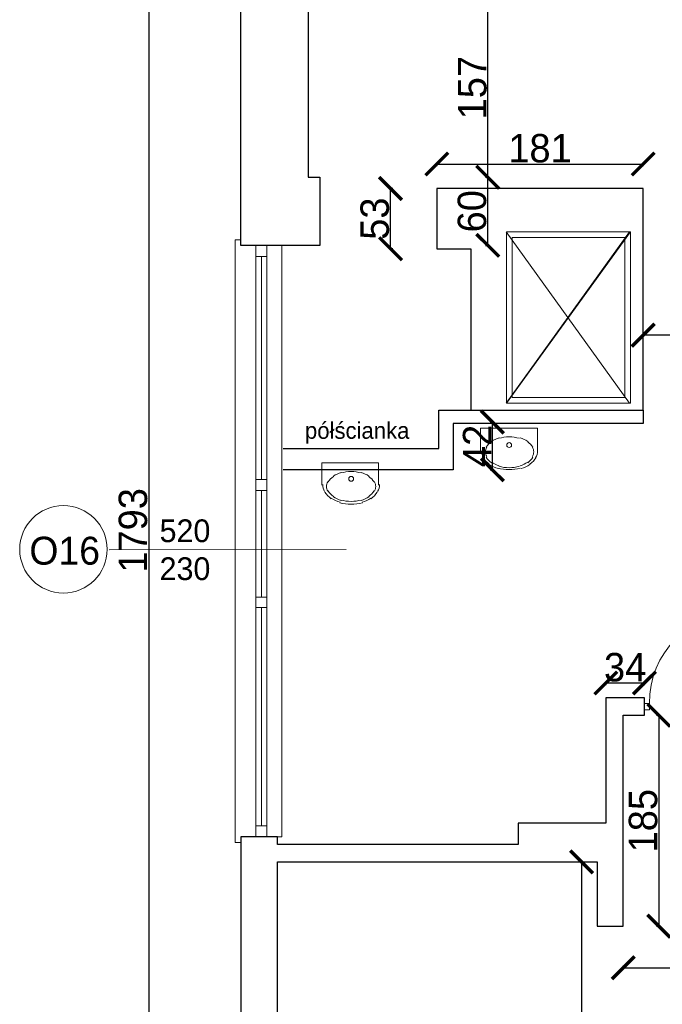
# Model space of a CAD drawing. Header units: centimetres. Extents: x -17621 to 77377, y -18613 to 66.
# Tile 42 of 173: x 6630 to 7195, y -16581 to -15716. Entities that reach past the tile are written whole.
import ezdxf

# ---------------------------------------------------------------- set-up
doc = ezdxf.new("R2010")
doc.units = ezdxf.units.CM
doc.layers.add('0-wymiarowanie rys.CAD', color=5, linetype='Continuous', lineweight=0, true_color=0x0000ff)
for name, color, linetype, lineweight in [('a_drzwi i okna', 2, 'Continuous', 0), ('a_inwentaryzacja', 141, 'Continuous', 0), ('a_wymiarowanie', 211, 'Continuous', 0), ('drzwi', 2, 'Continuous', 0), ('pomieszczenia', 191, 'Continuous', 5)]:
    doc.layers.add(name, color=color, linetype=linetype, lineweight=lineweight)
for name, color, linetype in [('PDF2_A310 STOLARKA ZEWNĘTRZNA', 7, 'Continuous'), ('PDF2_A720 MEBLE', 7, 'Continuous'), ('PDF2_WIDOKOWA', 7, 'Continuous'), ('PDF3_WIDOKOWA', 7, 'Continuous')]:
    doc.layers.add(name, color=color, linetype=linetype)
doc.styles.add('PDF Century Gothic', font='GOTHIC.TTF')
doc.dimstyles.new('ISO-25', dxfattribs={"dimtxt": 25, "dimasz": 20, "dimexe": 0.6, "dimexo": 0.375, "dimtad": 1, "dimdec": 0, "dimtxsty": 'PDF Century Gothic', "dimblk": 'ARCHTICK', "dimcen": 2.5, "dimadec": 1, "dimazin": 0, "dimtfac": 1, "dimtdec": 0, "dimtmove": 0, "dimatfit": 3, "dimldrblk": 'ARCHTICK', "dimfxl": 2, "dimfxlon": 1, "dimarcsym": 0})

# ---------------------------------------------------------------- blocks, each defined once
blk = doc.blocks.new('_ArchTick')
at = {"color": 0, "linetype": 'ByBlock', "const_width": 0.15}
blk.add_lwpolyline([(-0.5, -0.5), (0.5, 0.5)], dxfattribs=at)
blk = doc.blocks.new('*D474')
at = {"layer": 'a_wymiarowanie', "color": 0, "lineweight": -2, "transparency": 16777216}
for p, q in [((7039.35, -15854.23), (7041.95, -15854.23)), ((7041.35, -15914.11), (7041.35, -15854.23)), ((7039.35, -15914.11), (7041.95, -15914.11))]:
    blk.add_line(p, q, dxfattribs=at)
at = {"layer": 'Defpoints', "color": 0, "transparency": 16777216}
for p in [(6893.7, -15854.23), (7041.35, -15854.23), (6893.7, -15914.11)]:
    blk.add_point(p, dxfattribs=at)
at = {"layer": 'a_wymiarowanie', "color": 0, "lineweight": -2, "transparency": 16777216, "xscale": 20, "yscale": 20, "zscale": 20}
for p, rotation in [((7041.35, -15854.23), 90), ((7041.35, -15914.11), 270)]:
    blk.add_blockref('_ArchTick', p, dxfattribs=dict(at, rotation=rotation))
at = {"layer": 'a_wymiarowanie', "color": 0, "lineweight": 0, "transparency": 16777216, "insert": (7027.6, -15884.17), "char_height": 25, "attachment_point": 5, "rotation": 90, "style": 'PDF Century Gothic'}
blk.add_mtext('60', dxfattribs=at)
blk = doc.blocks.new('*D475')
at = {"layer": 'a_wymiarowanie', "color": 0, "lineweight": -2, "transparency": 16777216}
for p, q in [((7039.35, -15696.76), (7041.95, -15696.76)), ((7041.35, -15854.23), (7041.35, -15696.76)), ((7039.35, -15854.23), (7041.95, -15854.23))]:
    blk.add_line(p, q, dxfattribs=at)
at = {"layer": 'Defpoints', "color": 0, "transparency": 16777216}
for p in [(6883.54, -15696.76), (7041.35, -15696.76), (6893.7, -15854.23)]:
    blk.add_point(p, dxfattribs=at)
at = {"layer": 'a_wymiarowanie', "color": 0, "lineweight": -2, "transparency": 16777216, "xscale": 20, "yscale": 20, "zscale": 20}
for p, rotation in [((7041.35, -15696.76), 90), ((7041.35, -15854.23), 270)]:
    blk.add_blockref('_ArchTick', p, dxfattribs=dict(at, rotation=rotation))
at = {"layer": 'a_wymiarowanie', "color": 0, "lineweight": 0, "transparency": 16777216, "insert": (7027.92, -15775.49), "char_height": 25, "attachment_point": 5, "rotation": 90, "style": 'PDF Century Gothic'}
blk.add_mtext('157', dxfattribs=at)
blk = doc.blocks.new('*D490')
at = {"layer": 'a_wymiarowanie', "color": 0, "lineweight": -2, "transparency": 16777216}
for p, q in [((6996.6, -15844.63), (6996.6, -15842.03)), ((7177.94, -15844.63), (7177.94, -15842.03)), ((6996.6, -15842.63), (7177.94, -15842.63))]:
    blk.add_line(p, q, dxfattribs=at)
at = {"layer": 'Defpoints', "color": 0, "transparency": 16777216}
for p in [(7177.94, -15842.63), (6996.6, -15864.16), (7177.94, -15864.16)]:
    blk.add_point(p, dxfattribs=at)
at = {"layer": 'a_wymiarowanie', "color": 0, "lineweight": -2, "transparency": 16777216, "xscale": 20, "yscale": 20, "zscale": 20, "rotation": 180}
blk.add_blockref('_ArchTick', (6996.6, -15842.63), dxfattribs=at)
at = {"layer": 'a_wymiarowanie', "color": 0, "lineweight": -2, "transparency": 16777216, "xscale": 20, "yscale": 20, "zscale": 20}
blk.add_blockref('_ArchTick', (7177.94, -15842.63), dxfattribs=at)
at = {"layer": 'a_wymiarowanie', "color": 0, "lineweight": 0, "transparency": 16777216, "insert": (7087.27, -15828.87), "char_height": 25, "attachment_point": 5, "style": 'PDF Century Gothic'}
blk.add_mtext('181', dxfattribs=at)
blk = doc.blocks.new('*D491')
at = {"layer": 'a_wymiarowanie', "color": 0, "lineweight": -2, "transparency": 16777216}
for p, q in [((6957.89, -15864.16), (6955.29, -15864.16)), ((6955.89, -15917.11), (6955.89, -15864.16)), ((6957.89, -15917.11), (6955.29, -15917.11))]:
    blk.add_line(p, q, dxfattribs=at)
at = {"layer": 'Defpoints', "color": 0, "transparency": 16777216}
for p in [(6955.89, -15864.16), (6970.6, -15864.16), (6996.6, -15917.11)]:
    blk.add_point(p, dxfattribs=at)
at = {"layer": 'a_wymiarowanie', "color": 0, "lineweight": -2, "transparency": 16777216, "xscale": 20, "yscale": 20, "zscale": 20}
for p, rotation in [((6955.89, -15864.16), 90), ((6955.89, -15917.11), 270)]:
    blk.add_blockref('_ArchTick', p, dxfattribs=dict(at, rotation=rotation))
at = {"layer": 'a_wymiarowanie', "color": 0, "lineweight": 0, "transparency": 16777216, "insert": (6942.13, -15890.64), "char_height": 25, "attachment_point": 5, "rotation": 90, "style": 'PDF Century Gothic'}
blk.add_mtext('53', dxfattribs=at)
blk = doc.blocks.new('*D492')
at = {"layer": 'a_wymiarowanie', "color": 0, "lineweight": -2, "transparency": 16777216}
for p, q in [((7177.94, -15995.06), (7177.94, -15992.46)), ((7275.55, -15993.06), (7177.94, -15993.06)), ((7275.55, -15995.06), (7275.55, -15992.46))]:
    blk.add_line(p, q, dxfattribs=at)
at = {"layer": 'Defpoints', "color": 0, "transparency": 16777216}
for p in [(7177.94, -15993.06), (7177.94, -16017.49), (7275.55, -16017.49)]:
    blk.add_point(p, dxfattribs=at)
at = {"layer": 'a_wymiarowanie', "color": 0, "lineweight": -2, "transparency": 16777216, "xscale": 20, "yscale": 20, "zscale": 20, "rotation": 180}
blk.add_blockref('_ArchTick', (7177.94, -15993.06), dxfattribs=at)
at = {"layer": 'a_wymiarowanie', "color": 0, "lineweight": -2, "transparency": 16777216, "xscale": 20, "yscale": 20, "zscale": 20}
blk.add_blockref('_ArchTick', (7275.55, -15993.06), dxfattribs=at)
at = {"layer": 'a_wymiarowanie', "color": 0, "lineweight": 0, "transparency": 16777216, "insert": (7226.74, -15979.31), "char_height": 25, "attachment_point": 5, "style": 'PDF Century Gothic'}
blk.add_mtext('98', dxfattribs=at)
blk = doc.blocks.new('*D147')
at = {"layer": 'a_wymiarowanie', "color": 0, "lineweight": -2, "transparency": 16777216}
for p, q in [((7043.42, -16069.43), (7046.02, -16069.43)), ((7045.42, -16111.46), (7045.42, -16069.43)), ((7043.42, -16111.46), (7046.02, -16111.46))]:
    blk.add_line(p, q, dxfattribs=at)
at = {"layer": 'Defpoints', "color": 0, "transparency": 16777216}
for p in [(7011.06, -16069.43), (7045.42, -16069.43), (7011.06, -16111.46)]:
    blk.add_point(p, dxfattribs=at)
at = {"layer": 'a_wymiarowanie', "color": 0, "lineweight": -2, "transparency": 16777216, "xscale": 20, "yscale": 20, "zscale": 20}
for p, rotation in [((7045.42, -16069.43), 90), ((7045.42, -16111.46), 270)]:
    blk.add_blockref('_ArchTick', p, dxfattribs=dict(at, rotation=rotation))
at = {"layer": 'a_wymiarowanie', "color": 0, "lineweight": 0, "transparency": 16777216, "insert": (7031.98, -16090.45), "char_height": 25, "attachment_point": 5, "rotation": 90, "style": 'PDF Century Gothic'}
blk.add_mtext('42', dxfattribs=at)
blk = doc.blocks.new('*D555')
at = {"layer": 'a_wymiarowanie', "color": 0, "lineweight": -2, "transparency": 16777216}
for p, q in [((7189.72, -16327.28), (7192.32, -16327.28)), ((7191.72, -16327.28), (7191.72, -16512.7)), ((7189.72, -16512.7), (7192.32, -16512.7))]:
    blk.add_line(p, q, dxfattribs=at)
at = {"layer": 'Defpoints', "color": 0, "transparency": 16777216}
for p in [(7160.4, -16327.28), (7160.4, -16512.7), (7191.72, -16512.7)]:
    blk.add_point(p, dxfattribs=at)
at = {"layer": 'a_wymiarowanie', "color": 0, "lineweight": -2, "transparency": 16777216, "xscale": 20, "yscale": 20, "zscale": 20}
for p, rotation in [((7191.72, -16327.28), 90), ((7191.72, -16512.7), 270)]:
    blk.add_blockref('_ArchTick', p, dxfattribs=dict(at, rotation=rotation))
at = {"layer": 'a_wymiarowanie', "color": 0, "lineweight": 0, "transparency": 16777216, "insert": (7177.97, -16419.99), "char_height": 25, "attachment_point": 5, "rotation": 90, "style": 'PDF Century Gothic'}
blk.add_mtext('185', dxfattribs=at)
blk = doc.blocks.new('*D556')
at = {"layer": 'a_wymiarowanie', "color": 0, "lineweight": -2, "transparency": 16777216}
for p, q in [((7145.16, -16300.9), (7145.16, -16298.3)), ((7145.16, -16298.9), (7179.03, -16298.9)), ((7179.03, -16300.9), (7179.03, -16298.3))]:
    blk.add_line(p, q, dxfattribs=at)
at = {"layer": 'Defpoints', "color": 0, "transparency": 16777216}
for p in [(7179.03, -16298.9), (7145.16, -16312.04), (7179.03, -16312.04)]:
    blk.add_point(p, dxfattribs=at)
at = {"layer": 'a_wymiarowanie', "color": 0, "lineweight": -2, "transparency": 16777216, "xscale": 20, "yscale": 20, "zscale": 20, "rotation": 180}
blk.add_blockref('_ArchTick', (7145.16, -16298.9), dxfattribs=at)
at = {"layer": 'a_wymiarowanie', "color": 0, "lineweight": -2, "transparency": 16777216, "xscale": 20, "yscale": 20, "zscale": 20}
blk.add_blockref('_ArchTick', (7179.03, -16298.9), dxfattribs=at)
at = {"layer": 'a_wymiarowanie', "color": 0, "lineweight": 0, "transparency": 16777216, "insert": (7162.1, -16285.15), "char_height": 25, "attachment_point": 5, "style": 'PDF Century Gothic'}
blk.add_mtext('34', dxfattribs=at)
blk = doc.blocks.new('*D148')
at = {"layer": 'a_wymiarowanie', "color": 0, "lineweight": -2, "transparency": 16777216}
for p, q in [((7160.4, -16547.29), (7160.4, -16549.89)), ((7160.4, -16549.29), (7492.29, -16549.29)), ((7492.29, -16547.29), (7492.29, -16549.89))]:
    blk.add_line(p, q, dxfattribs=at)
at = {"layer": 'Defpoints', "color": 0, "transparency": 16777216}
for p in [(7160.4, -16327.28), (7492.29, -16330.22), (7492.29, -16549.29)]:
    blk.add_point(p, dxfattribs=at)
at = {"layer": 'a_wymiarowanie', "color": 0, "lineweight": -2, "transparency": 16777216, "xscale": 20, "yscale": 20, "zscale": 20, "rotation": 180}
blk.add_blockref('_ArchTick', (7160.4, -16549.29), dxfattribs=at)
at = {"layer": 'a_wymiarowanie', "color": 0, "lineweight": -2, "transparency": 16777216, "xscale": 20, "yscale": 20, "zscale": 20}
blk.add_blockref('_ArchTick', (7492.29, -16549.29), dxfattribs=at)
at = {"layer": 'a_wymiarowanie', "color": 0, "lineweight": 0, "transparency": 16777216, "insert": (7326.35, -16535.54), "char_height": 25, "attachment_point": 5, "style": 'PDF Century Gothic'}
blk.add_mtext('332', dxfattribs=at)
blk = doc.blocks.new('*D753')
at = {"layer": 'a_wymiarowanie', "color": 0, "linetype": 'Continuous', "lineweight": -2, "transparency": 16777216}
for p, q in [((7121.85, -16456.19), (7124.45, -16456.19)), ((7123.85, -16456.19), (7123.85, -17029.17)), ((7121.85, -17029.17), (7124.45, -17029.17))]:
    blk.add_line(p, q, dxfattribs=at)
at = {"layer": 'Defpoints', "color": 0, "linetype": 'Continuous', "transparency": 16777216}
for p in [(6856.45, -16456.19), (6856.45, -17029.17), (7123.85, -17029.17)]:
    blk.add_point(p, dxfattribs=at)
at = {"layer": 'a_wymiarowanie', "color": 0, "linetype": 'Continuous', "lineweight": -2, "transparency": 16777216, "xscale": 20, "yscale": 20, "zscale": 20}
for p, rotation in [((7123.85, -16456.19), 90), ((7123.85, -17029.17), 270)]:
    blk.add_blockref('_ArchTick', p, dxfattribs=dict(at, rotation=rotation))
at = {"layer": 'a_wymiarowanie', "color": 0, "linetype": 'Continuous', "lineweight": 0, "transparency": 16777216, "insert": (7110.09, -16742.68), "char_height": 25, "attachment_point": 5, "rotation": 90, "style": 'PDF Century Gothic'}
blk.add_mtext('573', dxfattribs=at)
blk = doc.blocks.new('*D1080')
at = {"layer": '0-wymiarowanie rys.CAD', "color": 0, "linetype": 'Continuous', "lineweight": -2, "transparency": 16777216}
for p, q in [((6745.42, -15268.11), (6742.82, -15268.11)), ((6743.42, -15268.11), (6743.42, -17061.34)), ((6745.42, -17061.34), (6742.82, -17061.34))]:
    blk.add_line(p, q, dxfattribs=at)
at = {"layer": 'Defpoints', "color": 0, "linetype": 'Continuous', "transparency": 16777216}
for p in [(6824.28, -15268.11), (6743.42, -17061.34), (6824.28, -17061.34)]:
    blk.add_point(p, dxfattribs=at)
at = {"layer": '0-wymiarowanie rys.CAD', "color": 0, "linetype": 'Continuous', "lineweight": -2, "transparency": 16777216, "xscale": 20, "yscale": 20, "zscale": 20}
for p, rotation in [((6743.42, -15268.11), 90), ((6743.42, -17061.34), 270)]:
    blk.add_blockref('_ArchTick', p, dxfattribs=dict(at, rotation=rotation))
at = {"layer": '0-wymiarowanie rys.CAD', "color": 0, "linetype": 'Continuous', "transparency": 16777216, "insert": (6729.66, -16164.73), "char_height": 25, "attachment_point": 5, "rotation": 90, "style": 'PDF Century Gothic'}
blk.add_mtext('1793', dxfattribs=at)

msp = doc.modelspace()

# ---------------------------------------------------------------- linework, layer by layer
at = {"layer": 'a_drzwi i okna'}
msp.add_line((6708.73, -16181.94), (6917.04, -16181.41), dxfattribs=at)
msp.add_circle((6668.43, -16181.37), 38.43, dxfattribs=at)
at = {"layer": 'a_inwentaryzacja', "lineweight": 25}
for points in [[(6867.46, -15300.28), (6864.07, -15300.28), (6864.07, -15350.24), (6882.7, -15350.24), (6882.7, -15409.5), (6987.68, -15409.5), (6987.68, -15516.18), (6950.43, -15516.18), (6950.43, -15614.09), (6863.22, -15614.09), (6863.22, -15696.76), (6883.54, -15696.76), (6883.54, -15854.23), (6893.7, -15854.23), (6893.7, -15914.11), (6824.28, -15914.11), (6824.28, -15268.11), (6867.46, -15268.11)], [(7160.4, -16512.7), (7160.4, -16327.28), (7179.03, -16327.28), (7179.03, -16312.04), (7145.16, -16312.04), (7145.16, -16422.11), (7067.96, -16422.11), (7067.96, -16440.91), (6856.45, -16440.91), (6856.45, -16434.26), (6824.28, -16434.26), (6824.28, -17061.34), (6881, -17061.34), (6881, -17029.17), (6856.45, -17029.17), (6856.45, -16456.19), (7137.54, -16456.19), (7137.54, -16512.7)]]:
    msp.add_lwpolyline(points, close=True, dxfattribs=at)
for points in [[(7177.94, -16058.89), (7177.94, -15864.16), (6996.6, -15864.16), (6996.6, -15917.11), (7026.38, -15917.11), (7026.38, -16058.89), (7176.24, -16058.89)], [(6861.53, -16092.76), (6998.36, -16092.76), (6998.36, -16058.89), (7177.94, -16058.89), (7177.94, -16070.75), (7011.06, -16070.75), (7011.06, -16111.46), (6861.53, -16111.46)]]:
    msp.add_lwpolyline(points, dxfattribs=at)
at = {"layer": 'drzwi'}
msp.add_lwpolyline([(7183.37, -16316.81), (7178.87, -16316.81), (7178.87, -16322.52), (7183.37, -16322.52)], close=True, dxfattribs=at)
msp.add_arc((7264.17, -16316.66), 80.8, 91.83649, 180.10574, dxfattribs=at)
at = {"layer": 'PDF2_A310 STOLARKA ZEWNĘTRZNA', "lineweight": 5}
for points in [[(6860.49, -16434.26), (6824.28, -16434.26), (6824.28, -16439.2), (6819.34, -16439.2), (6819.34, -15914.11), (6819.34, -15909.18), (6824.28, -15909.18), (6824.28, -15914.11), (6860.49, -15914.11)], [(6837.45, -16129.74), (6837.45, -16119.87), (6837.45, -15923.99), (6837.45, -15914.11), (6847.32, -15914.11), (6847.32, -15923.99), (6847.32, -16119.87), (6847.32, -16129.74)], [(6837.45, -16223.57), (6837.45, -16232.62), (6837.45, -16424.38), (6837.45, -16434.26), (6847.32, -16434.26), (6847.32, -16424.38), (6847.32, -16232.62), (6847.32, -16223.57)]]:
    msp.add_lwpolyline(points, close=True, dxfattribs=at)
for points in [[(6847.32, -15923.99), (6837.45, -15923.99)], [(6842.38, -16119.87), (6842.38, -15923.99)], [(6837.45, -16232.62), (6847.32, -16232.62), (6847.32, -16223.57), (6847.32, -16129.74), (6847.32, -16119.87), (6837.45, -16119.87)], [(6847.32, -16119.87), (6837.45, -16119.87), (6837.45, -16129.74), (6837.45, -16223.57), (6837.45, -16232.62), (6847.32, -16232.62)], [(6847.32, -16129.74), (6837.45, -16129.74)], [(6842.38, -16223.57), (6842.38, -16129.74)], [(6847.32, -16223.57), (6837.45, -16223.57)], [(6842.38, -16232.62), (6842.38, -16424.38)], [(6847.32, -16424.38), (6837.45, -16424.38)]]:
    msp.add_lwpolyline(points, dxfattribs=at)
at = {"layer": 'PDF2_A720 MEBLE', "lineweight": 0}
for points in [[(7035.1, -16095.3), (7035.1, -16074.98), (7085.05, -16074.98), (7085.05, -16095.3)], [(6895.4, -16124.93), (6895.4, -16105.46), (6945.35, -16105.46), (6945.35, -16124.93)]]:
    msp.add_lwpolyline(points, dxfattribs=at)
for points in [[(7069.13, -16083.76, 0.068272), (7060.12, -16082.53, 0.068272), (7051.12, -16083.76)], [(7040.57, -16091.44, 0.138479), (7039.38, -16095.65, 0.138478), (7040.57, -16099.86)], [(7080.53, -16099.86, 0.138478), (7081.72, -16095.65, 0.138478), (7080.53, -16091.44)], [(7050.21, -16109.95, 0.068248), (7060.12, -16111.31, 0.068273), (7070.04, -16109.95)], [(7051.12, -16108.39, 0.068248), (7060.12, -16109.62, 0.068272), (7069.13, -16108.38)], [(6930.27, -16114.25, 0.068272), (6921.27, -16113.01, 0.068272), (6912.26, -16114.25)], [(6900.86, -16121.93, 0.138479), (6899.68, -16126.13, 0.138478), (6900.86, -16130.34)], [(6941.67, -16130.34, 0.138478), (6942.86, -16126.13, 0.138478), (6941.67, -16121.92)], [(6911.35, -16140.43, 0.068248), (6921.27, -16141.79, 0.068273), (6931.19, -16140.43)], [(6912.26, -16138.02, 0.068248), (6921.27, -16139.25, 0.068272), (6930.27, -16138.02)]]:
    msp.add_lwpolyline(points, format="xyb", dxfattribs=at)
for centre in [(7060.12, -16089.72), (6921.27, -16119.36)]:
    msp.add_circle(centre, 2.12, dxfattribs=at)
for centre, radius, start, end in [((7057.58, -16105.81), 23.28, 105.62257, 124.01915), ((7063.51, -16105.81), 23.28, 55.98085, 74.37743), ((7053.35, -16099.88), 15.66, 124.01906, 148.46389), ((7067.75, -16099.88), 15.66, 31.53611, 55.98094), ((7047.42, -16094.8), 11.43, 180.0055, 211.5417), ((7053.35, -16090.57), 19.05, 211.54174, 235.98634), ((7053.35, -16092.26), 15.66, 211.54172, 235.9863), ((7067.75, -16092.26), 15.66, 304.01906, 328.46389), ((7067.75, -16090.57), 19.05, 304.01924, 328.46375), ((7073.67, -16094.8), 11.43, 328.46384, 359.99994), ((7057.58, -16084.64), 26.67, 235.98641, 254.38284), ((7057.58, -16085.49), 23.28, 235.98628, 254.38291), ((7063.51, -16085.49), 23.28, 285.62257, 304.01915), ((7063.51, -16084.64), 26.67, 285.62249, 304.01923), ((6914.49, -16130.37), 15.66, 124.01906, 148.46389), ((6918.73, -16136.29), 23.28, 105.62257, 124.01915), ((6923.81, -16136.29), 23.28, 55.98085, 74.37743), ((6928.04, -16130.37), 15.66, 31.53611, 55.98094), ((6907.72, -16124.44), 11.43, 180.0055, 211.5417), ((6934.81, -16124.44), 11.43, 328.46384, 359.99994), ((6914.49, -16121.05), 19.05, 211.54174, 235.98634), ((6914.49, -16121.9), 15.66, 211.54172, 235.9863), ((6918.73, -16114.28), 26.67, 235.98641, 254.38284), ((6918.73, -16115.97), 23.28, 235.98628, 254.38291), ((6923.81, -16115.97), 23.28, 285.62257, 304.01915), ((6923.81, -16114.28), 26.67, 285.62249, 304.01923), ((6928.04, -16121.9), 15.66, 304.01906, 328.46389), ((6928.04, -16121.05), 19.05, 304.01924, 328.46375)]:
    msp.add_arc(centre, radius, start, end, dxfattribs=at)
at = {"layer": 'PDF2_WIDOKOWA', "lineweight": 5}
for points in [[(7166.93, -15902.26), (7166.93, -16052.97), (7057.71, -16052.97), (7057.71, -15902.26)], [(7161.85, -15907.34), (7161.85, -16047.89), (7062.79, -16047.89), (7062.79, -15907.34)]]:
    msp.add_lwpolyline(points, close=True, dxfattribs=at)
msp.add_lwpolyline([(7166.93, -15902.26), (7057.71, -16052.97)], dxfattribs=at)
at = {"layer": 'PDF3_WIDOKOWA', "lineweight": 5}
for points in [[(7165.93, -15902.26), (7057.55, -16052.97)], [(7165.93, -16052.97), (7057.55, -15902.26)]]:
    msp.add_lwpolyline(points, dxfattribs=at)

# ---------------------------------------------------------------- texts
at = {"layer": 'a_drzwi i okna', "style": 'PDF Century Gothic'}
for s, width, gutter_width, heights, insert, char_height, attachment_point in [('520\\P230', 179.8157, 12.5, [162.81], (6797.56, -16155.06), 20, 3), ('O16', 220.698, 15.34, [199.83], (6700.55, -16195.19), 24.547, 9)]:
    msp.add_mtext_dynamic_manual_height_columns(s, width=width, gutter_width=gutter_width, heights=heights, dxfattribs=dict(at, insert=insert, char_height=char_height, attachment_point=attachment_point))
at = {"layer": 'pomieszczenia', "insert": (6845.86, -16045.45), "char_height": 14.531, "attachment_point": 1, "style": 'PDF Century Gothic'}
msp.add_mtext_dynamic_manual_height_columns('\\P\\pxqc;półścianka', width=161.4733, gutter_width=9.08, heights=[124.56], dxfattribs=at)

# ---------------------------------------------------------------- dimensions: what is measured, and where the dimension line sits
at = {"layer": '0-wymiarowanie rys.CAD', "linetype": 'Continuous'}
dim = msp.add_linear_dim(base=(6743.42, -17061.34), p1=(6824.28, -15268.11), p2=(6824.28, -17061.34), angle=90, dimstyle='ISO-25', dxfattribs=at)
dim.commit()
dim.dimension.update_dxf_attribs({"geometry": '*D1080', "text_midpoint": (6729.66, -16164.73)})
at = {"layer": 'a_wymiarowanie', "lineweight": 0}
dim = msp.add_linear_dim(base=(7041.35, -15696.76), p1=(6893.7, -15854.23), p2=(6883.54, -15696.76), angle=90, dimstyle='ISO-25', override={"dimtmove": 1}, dxfattribs=at)
dim.commit()
dim.dimension.update_dxf_attribs({"geometry": '*D475', "text_midpoint": (7027.92, -15775.49)})
for base, p1, p2, picture, middle in [((7177.94, -15842.63), (6996.6, -15864.16), (7177.94, -15864.16), '*D490', (7087.27, -15828.87)), ((7177.94, -15993.06), (7275.55, -16017.49), (7177.94, -16017.49), '*D492', (7226.74, -15979.31)), ((7492.29, -16549.29), (7160.4, -16327.28), (7492.29, -16330.22), '*D148', (7326.35, -16535.54))]:
    dim = msp.add_linear_dim(base=base, p1=p1, p2=p2, dimstyle='ISO-25', dxfattribs=at)
    dim.commit()
    dim.dimension.update_dxf_attribs({"geometry": picture, "text_midpoint": middle})
for base, p1, p2, picture, middle in [((7041.35, -15854.23), (6893.7, -15914.11), (6893.7, -15854.23), '*D474', (7027.6, -15884.17)), ((6955.89, -15864.16), (6996.6, -15917.11), (6970.6, -15864.16), '*D491', (6942.13, -15890.64)), ((7045.42, -16069.43), (7011.06, -16111.46), (7011.06, -16069.43), '*D147', (7031.98, -16090.45)), ((7191.72, -16512.7), (7160.4, -16327.28), (7160.4, -16512.7), '*D555', (7177.97, -16419.99))]:
    dim = msp.add_linear_dim(base=base, p1=p1, p2=p2, angle=90, dimstyle='ISO-25', dxfattribs=at)
    dim.commit()
    dim.dimension.update_dxf_attribs({"geometry": picture, "text_midpoint": middle})
dim = msp.add_linear_dim(base=(7179.03, -16298.9), p1=(7145.16, -16312.04), p2=(7179.03, -16312.04), dimstyle='ISO-25', dxfattribs=at)
dim.commit()
dim.dimension.update_dxf_attribs({"geometry": '*D556', "text_midpoint": (7162.1, -16298.9), "dimtype": 160})
at = {"layer": 'a_wymiarowanie', "linetype": 'Continuous', "lineweight": 0}
dim = msp.add_linear_dim(base=(7123.85, -17029.17), p1=(6856.45, -16456.19), p2=(6856.45, -17029.17), angle=90, dimstyle='ISO-25', dxfattribs=at)
dim.commit()
dim.dimension.update_dxf_attribs({"geometry": '*D753', "text_midpoint": (7110.09, -16742.68)})

doc.saveas('drawing.dxf')
